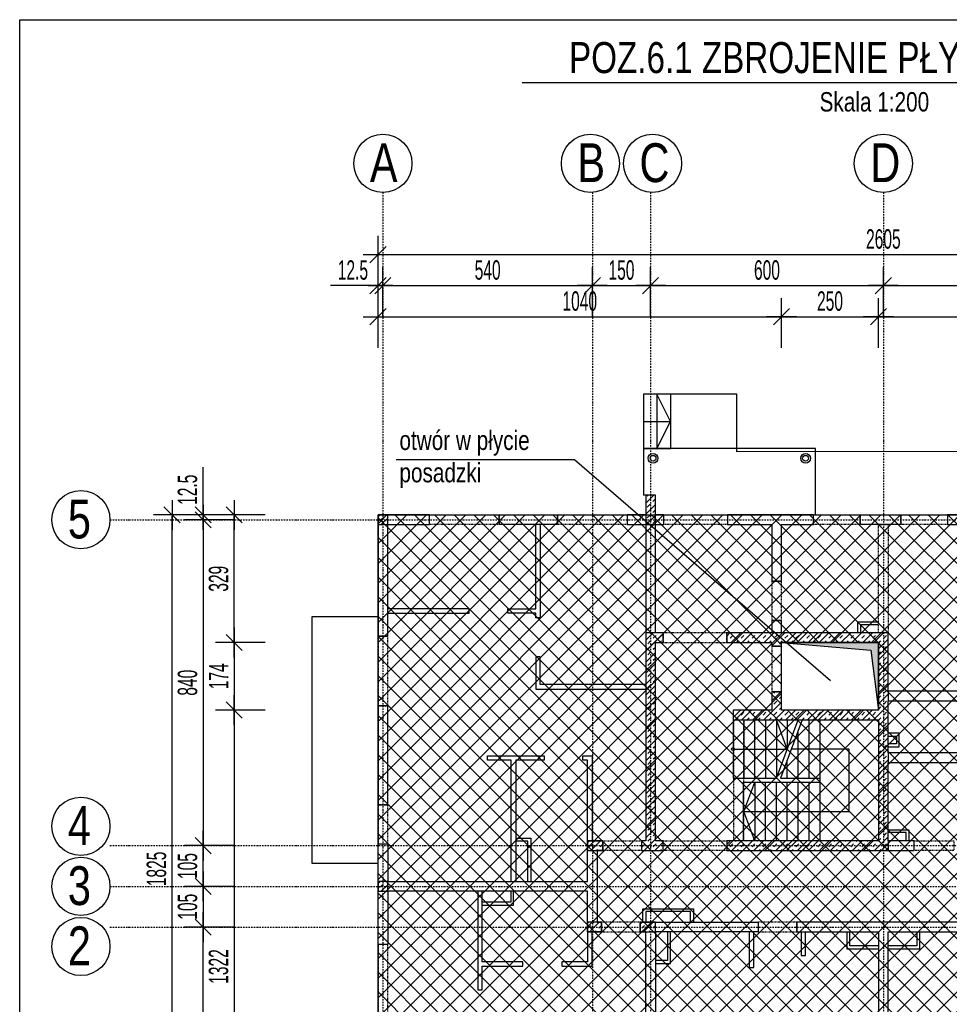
# Model space of a CAD drawing. Header units: millimetres. Extents: x -12530 to -8179, y -9211 to -4584.
# Tile 5 of 6: x -12530 to -10134, y -7122 to -4584. Entities that reach past the tile are written whole.
import ezdxf
from ezdxf.enums import TextEntityAlignment as Align

# ---------------------------------------------------------------- set-up
doc = ezdxf.new("R2010")
doc.units = ezdxf.units.MM
doc.header["$LTSCALE"] = 10
doc.linetypes.add('MO', pattern=[0.7, 0.35, -0.17, 0.01, -0.17])
doc.linetypes.add('MP', pattern=[0.36, 0.2, -0.16])
doc.layers.add('BA_obw', color=230, linetype='Continuous', plot=False)
for name, color, linetype in [('BA_szr', 1, 'Continuous'), ('BA_wym', 1, 'Continuous'), ('BD_lpm', 1, 'MP'), ('BD_osm', 1, 'MO'), ('BD_txs', 2, 'Continuous'), ('BD_wic', 1, 'Continuous'), ('BD_wig', 3, 'Continuous'), ('BZ_sym', 7, 'Continuous'), ('BZ_txg', 3, 'Continuous'), ('BZ_txs', 2, 'Continuous'), ('BZ_wym', 1, 'Continuous')]:
    doc.layers.add(name, color=color, linetype=linetype)
doc.styles.add('BIKTG', font='bikromsw.shx', dxfattribs={"width": 0.8})
doc.styles.add('BIKTS', font='bikromsw.shx', dxfattribs={"width": 0.8})
doc.styles.add('BIKWYM', font='bikromsw.shx', dxfattribs={"width": 0.6})
doc.dimstyles.new('BA_KR_200_cm', dxfattribs={"dimscale": 2, "dimtxt": 25, "dimasz": 1.666667, "dimexe": 24, "dimexo": 0, "dimgap": 0, "dimtad": 0, "dimdec": 1, "dimrnd": 0.5, "dimzin": 9, "dimdsep": 46, "dimtxsty": 'BIKWYM', "dimblk": 'WYM-KR', "dimcen": 0, "dimdle": 20, "dimclrd": 256, "dimclre": 256, "dimclrt": 7, "dimadec": 0, "dimazin": 0, "dimtfac": 0.033333, "dimtdec": 1, "dimtmove": 0, "dimatfit": 3, "dimldrblk": 'WYM-KR', "dimfxl": 1, "dimtvp": 0.8, "dimtolj": 1, "dimarcsym": 0})
pattern_1 = [(45, (-17055.635, -9212.004), (-14.142136, 14.142136), []), (45, (-17062.706, -9204.933), (-14.142136, 14.142136), [10, -10])]

# ---------------------------------------------------------------- blocks, each defined once
blk = doc.blocks.new('eoprz')
blk = doc.blocks.new('WYM-KR')
at = {"linetype": 'ByBlock'}
blk.add_line((11.52, 0), (-11.52, 0), dxfattribs=at)
at = {"color": 7, "linetype": 'ByBlock'}
blk.add_line((6.24, 6.24), (-6.24, -6.24), dxfattribs=at)
blk = doc.blocks.new('*D29')
at = {"layer": 'BA_wym', "lineweight": -2}
for p, q in [((-11606.2, -5349.7), (-11606.2, -5221.7)), ((-11593.7, -5349.7), (-11593.7, -5221.7)), ((-11609.5, -5269.7), (-11729, -5269.7)), ((-11606.2, -5269.7), (-11593.7, -5269.7)), ((-11590.4, -5269.7), (-11587, -5269.7))]:
    blk.add_line(p, q, dxfattribs=at)
at = {"layer": 'Defpoints', "color": 0}
for p in [(-11593.7, -5269.7), (-11606.2, -5860.7), (-11593.7, -6070.9)]:
    blk.add_point(p, dxfattribs=at)
at = {"layer": 'BA_wym', "lineweight": -2, "xscale": 3.333333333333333, "yscale": 3.333333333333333, "zscale": 3.333333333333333}
blk.add_blockref('WYM-KR', (-11606.2, -5269.7), dxfattribs=at)
at = {"layer": 'BA_wym', "lineweight": -2, "xscale": 3.333333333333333, "yscale": 3.333333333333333, "zscale": 3.333333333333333, "rotation": 180}
blk.add_blockref('WYM-KR', (-11593.7, -5269.7), dxfattribs=at)
at = {"layer": 'BA_wym', "color": 7, "insert": (-11671, -5229.7), "char_height": 50, "attachment_point": 5, "style": 'BIKWYM'}
blk.add_mtext('\\A1;12.5', dxfattribs=at)
blk = doc.blocks.new('*D30')
at = {"layer": 'BA_wym', "lineweight": -2}
for p, q in [((-11593.7, -5349.7), (-11593.7, -5221.7)), ((-11053.7, -5349.7), (-11053.7, -5221.7)), ((-11590.4, -5269.7), (-11057, -5269.7))]:
    blk.add_line(p, q, dxfattribs=at)
at = {"layer": 'Defpoints', "color": 0}
for p in [(-11053.7, -5269.7), (-11593.7, -5860.7), (-11053.7, -5884.6)]:
    blk.add_point(p, dxfattribs=at)
at = {"layer": 'BA_wym', "lineweight": -2, "xscale": 3.333333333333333, "yscale": 3.333333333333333, "zscale": 3.333333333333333, "rotation": 180}
blk.add_blockref('WYM-KR', (-11593.7, -5269.7), dxfattribs=at)
at = {"layer": 'BA_wym', "lineweight": -2, "xscale": 3.333333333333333, "yscale": 3.333333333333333, "zscale": 3.333333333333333}
blk.add_blockref('WYM-KR', (-11053.7, -5269.7), dxfattribs=at)
at = {"layer": 'BA_wym', "color": 7, "insert": (-11323.7, -5229.7), "char_height": 50, "attachment_point": 5, "style": 'BIKWYM'}
blk.add_mtext('\\A1;540', dxfattribs=at)
blk = doc.blocks.new('*D31')
at = {"layer": 'BA_wym', "lineweight": -2}
for p, q in [((-11053.7, -5349.7), (-11053.7, -5221.7)), ((-10903.7, -5349.7), (-10903.7, -5221.7)), ((-11050.4, -5269.7), (-10907, -5269.7))]:
    blk.add_line(p, q, dxfattribs=at)
at = {"layer": 'Defpoints', "color": 0}
for p in [(-10903.7, -5269.7), (-10903.7, -5885.7), (-11053.7, -6097.4)]:
    blk.add_point(p, dxfattribs=at)
at = {"layer": 'BA_wym', "lineweight": -2, "xscale": 3.333333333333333, "yscale": 3.333333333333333, "zscale": 3.333333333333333, "rotation": 180}
blk.add_blockref('WYM-KR', (-11053.7, -5269.7), dxfattribs=at)
at = {"layer": 'BA_wym', "lineweight": -2, "xscale": 3.333333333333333, "yscale": 3.333333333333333, "zscale": 3.333333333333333}
blk.add_blockref('WYM-KR', (-10903.7, -5269.7), dxfattribs=at)
at = {"layer": 'BA_wym', "color": 7, "insert": (-10978.7, -5229.7), "char_height": 50, "attachment_point": 5, "style": 'BIKWYM'}
blk.add_mtext('\\A1;150', dxfattribs=at)
blk = doc.blocks.new('*D32')
at = {"layer": 'BA_wym', "lineweight": -2}
for p, q in [((-10903.7, -5349.7), (-10903.7, -5221.7)), ((-10303.7, -5349.7), (-10303.7, -5221.7)), ((-10900.4, -5269.7), (-10307, -5269.7))]:
    blk.add_line(p, q, dxfattribs=at)
at = {"layer": 'Defpoints', "color": 0}
for p in [(-10303.7, -5269.7), (-10903.7, -5885.7), (-10303.7, -5885.7)]:
    blk.add_point(p, dxfattribs=at)
at = {"layer": 'BA_wym', "lineweight": -2, "xscale": 3.333333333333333, "yscale": 3.333333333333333, "zscale": 3.333333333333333, "rotation": 180}
blk.add_blockref('WYM-KR', (-10903.7, -5269.7), dxfattribs=at)
at = {"layer": 'BA_wym', "lineweight": -2, "xscale": 3.333333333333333, "yscale": 3.333333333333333, "zscale": 3.333333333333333}
blk.add_blockref('WYM-KR', (-10303.7, -5269.7), dxfattribs=at)
at = {"layer": 'BA_wym', "color": 7, "insert": (-10603.7, -5229.7), "char_height": 50, "attachment_point": 5, "style": 'BIKWYM'}
blk.add_mtext('\\A1;600', dxfattribs=at)
blk = doc.blocks.new('*D33')
at = {"layer": 'BA_wym', "lineweight": -2}
for p, q in [((-10303.7, -5349.7), (-10303.7, -5221.7)), ((-9703.7, -5349.7), (-9703.7, -5221.7)), ((-10300.4, -5269.7), (-9707, -5269.7))]:
    blk.add_line(p, q, dxfattribs=at)
at = {"layer": 'Defpoints', "color": 0}
for p in [(-9703.7, -5269.7), (-10303.7, -5885.7), (-9703.7, -5885.7)]:
    blk.add_point(p, dxfattribs=at)
at = {"layer": 'BA_wym', "lineweight": -2, "xscale": 3.333333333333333, "yscale": 3.333333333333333, "zscale": 3.333333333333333, "rotation": 180}
blk.add_blockref('WYM-KR', (-10303.7, -5269.7), dxfattribs=at)
at = {"layer": 'BA_wym', "lineweight": -2, "xscale": 3.333333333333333, "yscale": 3.333333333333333, "zscale": 3.333333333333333}
blk.add_blockref('WYM-KR', (-9703.7, -5269.7), dxfattribs=at)
at = {"layer": 'BA_wym', "color": 7, "insert": (-10003.7, -5229.7), "char_height": 50, "attachment_point": 5, "style": 'BIKWYM'}
blk.add_mtext('\\A1;600', dxfattribs=at)
blk = doc.blocks.new('*D37')
at = {"layer": 'BA_wym', "lineweight": -2}
for p, q in [((-11606.2, -5429.7), (-11606.2, -5301.7)), ((-10566.2, -5429.7), (-10566.2, -5301.7)), ((-11602.9, -5349.7), (-10569.5, -5349.7))]:
    blk.add_line(p, q, dxfattribs=at)
at = {"layer": 'Defpoints', "color": 0}
for p in [(-10566.2, -5349.7), (-11606.2, -5860.7), (-10566.2, -6189.7)]:
    blk.add_point(p, dxfattribs=at)
at = {"layer": 'BA_wym', "lineweight": -2, "xscale": 3.333333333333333, "yscale": 3.333333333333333, "zscale": 3.333333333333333, "rotation": 180}
blk.add_blockref('WYM-KR', (-11606.2, -5349.7), dxfattribs=at)
at = {"layer": 'BA_wym', "lineweight": -2, "xscale": 3.333333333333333, "yscale": 3.333333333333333, "zscale": 3.333333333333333}
blk.add_blockref('WYM-KR', (-10566.2, -5349.7), dxfattribs=at)
at = {"layer": 'BA_wym', "color": 7, "insert": (-11086.2, -5309.7), "char_height": 50, "attachment_point": 5, "style": 'BIKWYM'}
blk.add_mtext('\\A1;1040', dxfattribs=at)
blk = doc.blocks.new('*D38')
at = {"layer": 'BA_wym', "lineweight": -2}
for p, q in [((-10566.2, -5429.7), (-10566.2, -5301.7)), ((-10316.2, -5429.7), (-10316.2, -5301.7)), ((-10562.9, -5349.7), (-10319.5, -5349.7))]:
    blk.add_line(p, q, dxfattribs=at)
at = {"layer": 'Defpoints', "color": 0}
for p in [(-10316.2, -5349.7), (-10566.2, -6189.7), (-10316.2, -6189.7)]:
    blk.add_point(p, dxfattribs=at)
at = {"layer": 'BA_wym', "lineweight": -2, "xscale": 3.333333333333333, "yscale": 3.333333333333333, "zscale": 3.333333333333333, "rotation": 180}
blk.add_blockref('WYM-KR', (-10566.2, -5349.7), dxfattribs=at)
at = {"layer": 'BA_wym', "lineweight": -2, "xscale": 3.333333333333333, "yscale": 3.333333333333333, "zscale": 3.333333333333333}
blk.add_blockref('WYM-KR', (-10316.2, -5349.7), dxfattribs=at)
at = {"layer": 'BA_wym', "color": 7, "insert": (-10441.2, -5309.7), "char_height": 50, "attachment_point": 5, "style": 'BIKWYM'}
blk.add_mtext('\\A1;250', dxfattribs=at)
blk = doc.blocks.new('*D39')
at = {"layer": 'BA_wym', "lineweight": -2}
for p, q in [((-10316.2, -5429.7), (-10316.2, -5301.7)), ((-9001.2, -5429.7), (-9001.2, -5301.7)), ((-10312.9, -5349.7), (-9004.5, -5349.7))]:
    blk.add_line(p, q, dxfattribs=at)
at = {"layer": 'Defpoints', "color": 0}
for p in [(-9001.2, -5349.7), (-9001.2, -5860.7), (-10316.2, -6189.7)]:
    blk.add_point(p, dxfattribs=at)
at = {"layer": 'BA_wym', "lineweight": -2, "xscale": 3.333333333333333, "yscale": 3.333333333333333, "zscale": 3.333333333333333, "rotation": 180}
blk.add_blockref('WYM-KR', (-10316.2, -5349.7), dxfattribs=at)
at = {"layer": 'BA_wym', "lineweight": -2, "xscale": 3.333333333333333, "yscale": 3.333333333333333, "zscale": 3.333333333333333}
blk.add_blockref('WYM-KR', (-9001.2, -5349.7), dxfattribs=at)
at = {"layer": 'BA_wym', "color": 7, "insert": (-9658.7, -5309.7), "char_height": 50, "attachment_point": 5, "style": 'BIKWYM'}
blk.add_mtext('\\A1;1315', dxfattribs=at)
blk = doc.blocks.new('*D40')
at = {"layer": 'BA_wym', "lineweight": -2}
for p, q in [((-11606.2, -5269.7), (-11606.2, -5141.7)), ((-9001.2, -5269.7), (-9001.2, -5141.7)), ((-11602.9, -5189.7), (-9004.5, -5189.7))]:
    blk.add_line(p, q, dxfattribs=at)
at = {"layer": 'Defpoints', "color": 0}
for p in [(-9001.2, -5189.7), (-11606.2, -5860.7), (-9001.2, -5860.7)]:
    blk.add_point(p, dxfattribs=at)
at = {"layer": 'BA_wym', "lineweight": -2, "xscale": 3.333333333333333, "yscale": 3.333333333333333, "zscale": 3.333333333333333, "rotation": 180}
blk.add_blockref('WYM-KR', (-11606.2, -5189.7), dxfattribs=at)
at = {"layer": 'BA_wym', "lineweight": -2, "xscale": 3.333333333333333, "yscale": 3.333333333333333, "zscale": 3.333333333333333}
blk.add_blockref('WYM-KR', (-9001.2, -5189.7), dxfattribs=at)
at = {"layer": 'BA_wym', "color": 7, "insert": (-10303.7, -5149.7), "char_height": 50, "attachment_point": 5, "style": 'BIKWYM'}
blk.add_mtext('\\A1;2605', dxfattribs=at)
blk = doc.blocks.new('*D41')
at = {"layer": 'BA_wym', "lineweight": -2}
for p, q in [((-11897.2, -5860.7), (-12025.2, -5860.7)), ((-11977.2, -6186.3), (-11977.2, -5864)), ((-11897.2, -6189.7), (-12025.2, -6189.7))]:
    blk.add_line(p, q, dxfattribs=at)
at = {"layer": 'Defpoints', "color": 0}
for p in [(-11977.2, -5860.7), (-11897.2, -5860.7), (-11897.2, -6189.7)]:
    blk.add_point(p, dxfattribs=at)
at = {"layer": 'BA_wym', "lineweight": -2, "xscale": 3.333333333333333, "yscale": 3.333333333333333, "zscale": 3.333333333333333}
for p, rotation in [((-11977.2, -5860.7), 90), ((-11977.2, -6189.7), 270)]:
    blk.add_blockref('WYM-KR', p, dxfattribs=dict(at, rotation=rotation))
at = {"layer": 'BA_wym', "color": 7, "insert": (-12017.2, -6025.2), "char_height": 50, "attachment_point": 5, "rotation": 90, "style": 'BIKWYM'}
blk.add_mtext('\\A1;329', dxfattribs=at)
blk = doc.blocks.new('*D42')
at = {"layer": 'BA_wym', "lineweight": -2}
for p, q in [((-11897.2, -6189.7), (-12025.2, -6189.7)), ((-11977.2, -6193), (-11977.2, -6360.3)), ((-11897.2, -6363.7), (-12025.2, -6363.7))]:
    blk.add_line(p, q, dxfattribs=at)
at = {"layer": 'Defpoints', "color": 0}
for p in [(-11897.2, -6189.7), (-11977.2, -6363.7), (-11897.2, -6363.7)]:
    blk.add_point(p, dxfattribs=at)
at = {"layer": 'BA_wym', "lineweight": -2, "xscale": 3.333333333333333, "yscale": 3.333333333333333, "zscale": 3.333333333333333}
for p, rotation in [((-11977.2, -6189.7), 90), ((-11977.2, -6363.7), 270)]:
    blk.add_blockref('WYM-KR', p, dxfattribs=dict(at, rotation=rotation))
at = {"layer": 'BA_wym', "color": 7, "insert": (-12017.2, -6276.7), "char_height": 50, "attachment_point": 5, "rotation": 90, "style": 'BIKWYM'}
blk.add_mtext('\\A1;174', dxfattribs=at)
blk = doc.blocks.new('*D43')
at = {"layer": 'BA_wym', "lineweight": -2}
for p, q in [((-11897.2, -6363.7), (-12025.2, -6363.7)), ((-11977.2, -6367), (-11977.2, -7682.3)), ((-11897.2, -7685.7), (-12025.2, -7685.7))]:
    blk.add_line(p, q, dxfattribs=at)
at = {"layer": 'Defpoints', "color": 0}
for p in [(-11897.2, -6363.7), (-11977.2, -7685.7), (-11897.2, -7685.7)]:
    blk.add_point(p, dxfattribs=at)
at = {"layer": 'BA_wym', "lineweight": -2, "xscale": 3.333333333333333, "yscale": 3.333333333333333, "zscale": 3.333333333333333}
for p, rotation in [((-11977.2, -6363.7), 90), ((-11977.2, -7685.7), 270)]:
    blk.add_blockref('WYM-KR', p, dxfattribs=dict(at, rotation=rotation))
at = {"layer": 'BA_wym', "color": 7, "insert": (-12017.2, -7024.7), "char_height": 50, "attachment_point": 5, "rotation": 90, "style": 'BIKWYM'}
blk.add_mtext('\\A1;1322', dxfattribs=at)
blk = doc.blocks.new('*D44')
at = {"layer": 'BA_wym', "lineweight": -2}
for p, q in [((-12057.2, -5857.3), (-12057.2, -5737.8)), ((-11977.2, -5860.7), (-12105.2, -5860.7)), ((-12057.2, -5873.2), (-12057.2, -5860.7)), ((-11977.2, -5873.2), (-12105.2, -5873.2)), ((-12057.2, -5876.5), (-12057.2, -5879.8))]:
    blk.add_line(p, q, dxfattribs=at)
at = {"layer": 'Defpoints', "color": 0}
for p in [(-12057.2, -5860.7), (-11977.2, -5860.7), (-11977.2, -5873.2)]:
    blk.add_point(p, dxfattribs=at)
at = {"layer": 'BA_wym', "lineweight": -2, "xscale": 3.333333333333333, "yscale": 3.333333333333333, "zscale": 3.333333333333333}
for p, rotation in [((-12057.2, -5860.7), 270), ((-12057.2, -5873.2), 90)]:
    blk.add_blockref('WYM-KR', p, dxfattribs=dict(at, rotation=rotation))
at = {"layer": 'BA_wym', "color": 7, "insert": (-12097.2, -5795.9), "char_height": 50, "attachment_point": 5, "rotation": 90, "style": 'BIKWYM'}
blk.add_mtext('\\A1;12.5', dxfattribs=at)
blk = doc.blocks.new('*D45')
at = {"layer": 'BA_wym', "lineweight": -2}
for p, q in [((-11977.2, -5873.2), (-12105.2, -5873.2)), ((-12057.2, -5876.5), (-12057.2, -6709.8)), ((-11977.2, -6713.2), (-12105.2, -6713.2))]:
    blk.add_line(p, q, dxfattribs=at)
at = {"layer": 'Defpoints', "color": 0}
for p in [(-11977.2, -5873.2), (-12057.2, -6713.2), (-11977.2, -6713.2)]:
    blk.add_point(p, dxfattribs=at)
at = {"layer": 'BA_wym', "lineweight": -2, "xscale": 3.333333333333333, "yscale": 3.333333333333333, "zscale": 3.333333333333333}
for p, rotation in [((-12057.2, -5873.2), 90), ((-12057.2, -6713.2), 270)]:
    blk.add_blockref('WYM-KR', p, dxfattribs=dict(at, rotation=rotation))
at = {"layer": 'BA_wym', "color": 7, "insert": (-12097.2, -6293.2), "char_height": 50, "attachment_point": 5, "rotation": 90, "style": 'BIKWYM'}
blk.add_mtext('\\A1;840', dxfattribs=at)
blk = doc.blocks.new('*D46')
at = {"layer": 'BA_wym', "lineweight": -2}
for p, q in [((-11977.2, -6713.2), (-12105.2, -6713.2)), ((-12057.2, -6814.8), (-12057.2, -6716.5)), ((-11977.2, -6818.2), (-12105.2, -6818.2))]:
    blk.add_line(p, q, dxfattribs=at)
at = {"layer": 'Defpoints', "color": 0}
for p in [(-12057.2, -6713.2), (-11977.2, -6713.2), (-11977.2, -6818.2)]:
    blk.add_point(p, dxfattribs=at)
at = {"layer": 'BA_wym', "lineweight": -2, "xscale": 3.333333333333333, "yscale": 3.333333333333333, "zscale": 3.333333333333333}
for p, rotation in [((-12057.2, -6713.2), 90), ((-12057.2, -6818.2), 270)]:
    blk.add_blockref('WYM-KR', p, dxfattribs=dict(at, rotation=rotation))
at = {"layer": 'BA_wym', "color": 7, "insert": (-12097.2, -6765.7), "char_height": 50, "attachment_point": 5, "rotation": 90, "style": 'BIKWYM'}
blk.add_mtext('\\A1;105', dxfattribs=at)
blk = doc.blocks.new('*D47')
at = {"layer": 'BA_wym', "lineweight": -2}
for p, q in [((-11977.2, -6818.2), (-12105.2, -6818.2)), ((-12057.2, -6821.5), (-12057.2, -6919.8)), ((-11977.2, -6923.2), (-12105.2, -6923.2))]:
    blk.add_line(p, q, dxfattribs=at)
at = {"layer": 'Defpoints', "color": 0}
for p in [(-11977.2, -6818.2), (-12057.2, -6923.2), (-11977.2, -6923.2)]:
    blk.add_point(p, dxfattribs=at)
at = {"layer": 'BA_wym', "lineweight": -2, "xscale": 3.333333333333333, "yscale": 3.333333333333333, "zscale": 3.333333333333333}
for p, rotation in [((-12057.2, -6818.2), 90), ((-12057.2, -6923.2), 270)]:
    blk.add_blockref('WYM-KR', p, dxfattribs=dict(at, rotation=rotation))
at = {"layer": 'BA_wym', "color": 7, "insert": (-12097.2, -6870.7), "char_height": 50, "attachment_point": 5, "rotation": 90, "style": 'BIKWYM'}
blk.add_mtext('\\A1;105', dxfattribs=at)
blk = doc.blocks.new('*D48')
at = {"layer": 'BA_wym', "lineweight": -2}
for p, q in [((-11977.2, -6923.2), (-12105.2, -6923.2)), ((-12057.2, -7669.8), (-12057.2, -6926.5)), ((-11977.2, -7673.2), (-12105.2, -7673.2))]:
    blk.add_line(p, q, dxfattribs=at)
at = {"layer": 'Defpoints', "color": 0}
for p in [(-12057.2, -6923.2), (-11977.2, -6923.2), (-11977.2, -7673.2)]:
    blk.add_point(p, dxfattribs=at)
at = {"layer": 'BA_wym', "lineweight": -2, "xscale": 3.333333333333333, "yscale": 3.333333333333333, "zscale": 3.333333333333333}
for p, rotation in [((-12057.2, -6923.2), 90), ((-12057.2, -7673.2), 270)]:
    blk.add_blockref('WYM-KR', p, dxfattribs=dict(at, rotation=rotation))
at = {"layer": 'BA_wym', "color": 7, "insert": (-12097.2, -7298.2), "char_height": 50, "attachment_point": 5, "rotation": 90, "style": 'BIKWYM'}
blk.add_mtext('\\A1;750', dxfattribs=at)
blk = doc.blocks.new('*D50')
at = {"layer": 'BA_wym', "lineweight": -2}
for p, q in [((-12057.2, -5860.7), (-12185.2, -5860.7)), ((-12137.2, -7682.3), (-12137.2, -5864)), ((-12057.2, -7685.7), (-12185.2, -7685.7))]:
    blk.add_line(p, q, dxfattribs=at)
at = {"layer": 'Defpoints', "color": 0}
for p in [(-12137.2, -5860.7), (-12057.2, -5860.7), (-12057.2, -7685.7)]:
    blk.add_point(p, dxfattribs=at)
at = {"layer": 'BA_wym', "lineweight": -2, "xscale": 3.333333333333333, "yscale": 3.333333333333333, "zscale": 3.333333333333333}
for p, rotation in [((-12137.2, -5860.7), 90), ((-12137.2, -7685.7), 270)]:
    blk.add_blockref('WYM-KR', p, dxfattribs=dict(at, rotation=rotation))
at = {"layer": 'BA_wym', "color": 7, "insert": (-12177.2, -6773.2), "char_height": 50, "attachment_point": 5, "rotation": 90, "style": 'BIKWYM'}
blk.add_mtext('\\A1;1825', dxfattribs=at)

msp = doc.modelspace()

# ---------------------------------------------------------------- hatches: boundary and pattern name
at = {"layer": 'BA_szr'}
h = msp.add_hatch(dxfattribs=at)
h.set_pattern_fill('BIK_ZELBET', color=256, scale=100, angle=45, pattern_type=2)
h.set_pattern_definition([(45, (-22529.966, -6950.508), (-14.142136, 14.142136), []), (45, (-22537.037, -6943.437), (-14.142136, 14.142136), [10, -10])])
h.paths.add_polyline_path([(-10916.19, -5885.66), (-10891.19, -5885.66), (-10891.19, -5809.66), (-10916.19, -5809.66)])
h = msp.add_hatch(dxfattribs=at)
h.set_pattern_fill('BIK_ZELBET', color=256, scale=100, angle=45, pattern_type=2)
h.set_pattern_definition([(45, (-23219.966, -6929.508), (-14.142136, 14.142136), []), (45, (-23227.037, -6922.437), (-14.142136, 14.142136), [10, -10])])
h.paths.add_polyline_path([(-11606.19, -5885.66), (-11581.19, -5885.66), (-11581.19, -5860.66), (-11606.19, -5860.66)])
h = msp.add_hatch(dxfattribs=at)
h.set_pattern_fill('BIK_CIAGLE_SKRZYZOWANE', color=8, scale=360, angle=45, pattern_type=2)
h.set_pattern_definition([(45, (-6507.32, 35006.117), (-25.455844, 25.455844), []), (135, (-6507.32, 35006.117), (-25.455844, -25.455844), [])])
h.paths.add_polyline_path([(-11606.19, -5860.66), (-11606.19, -7685.66), (-9001.19, -7685.66), (-9001.19, -5860.66), (-11606.19, -5860.66)])
h.paths.add_polyline_path([(-10566.19, -6189.66), (-10566.19, -6363.66), (-10316.19, -6363.66), (-10316.19, -6189.66)], flags=16)
h = msp.add_hatch(dxfattribs=at)
h.set_pattern_fill('BIK_ZELBET', color=256, scale=100, angle=45, pattern_type=2)
h.set_pattern_definition(pattern_1)
h.paths.add_polyline_path([(-10916.19, -6700.66), (-10916.19, -6725.66), (-10871.19, -6725.66), (-10871.19, -6700.66), (-10891.19, -6700.66), (-10891.19, -6189.66), (-10871.19, -6189.66), (-10871.19, -6164.66), (-10891.19, -6164.66), (-10916.19, -6164.66)])
h = msp.add_hatch(dxfattribs=at)
h.set_pattern_fill('BIK_ZELBET', color=256, scale=100, angle=45, pattern_type=2)
h.set_pattern_definition(pattern_1)
h.paths.add_polyline_path([(-10707.19, -6189.66), (-10591.19, -6189.66), (-10591.19, -6198.66), (-10566.19, -6198.66), (-10566.19, -6189.66), (-10316.19, -6189.66), (-10316.19, -6363.66), (-10566.19, -6363.66), (-10566.19, -6316.66), (-10591.19, -6316.66), (-10591.23, -6363.66), (-10690.19, -6363.66), (-10690.19, -6388.66), (-10316.19, -6388.66), (-10316.19, -6700.66), (-10707.19, -6700.66), (-10707.19, -6725.66), (-10291.19, -6725.66), (-10291.19, -6700.66), (-10291.19, -6164.66), (-10316.19, -6164.66), (-10707.19, -6164.66)])
h = msp.add_hatch(dxfattribs=at)
h.set_pattern_fill('BIK_ZELBET', color=256, scale=100, angle=45, pattern_type=2)
h.set_pattern_definition([(45, (-22679.92, -7769.508), (-14.142136, 14.142136), []), (45, (-22686.992, -7762.436), (-14.142136, 14.142136), [10, -10])])
h.paths.add_polyline_path([(-11066.14, -6725.66), (-11027.14, -6725.66), (-11027.14, -6700.66), (-11066.14, -6700.66)])
h = msp.add_hatch(dxfattribs=at)
h.set_pattern_fill('BIK_ZELBET', color=256, scale=100, angle=45, pattern_type=2)
h.set_pattern_definition([(45, (-17055.635, -9212.004), (-14.142136, 14.142136), []), (45, (-17062.706, -9204.933), (-14.142136, 14.142136), [10, -10])])
h.paths.add_polyline_path([(-10927.14, -6725.66), (-10916.19, -6725.66), (-10916.19, -6700.66), (-10927.14, -6700.66)])
h = msp.add_hatch(dxfattribs=at)
h.set_pattern_fill('BIK_ZELBET', color=256, scale=100, angle=45, pattern_type=2)
h.set_pattern_definition([(45, (-23219.966, -7874.508), (-14.142136, 14.142136), []), (45, (-23227.037, -7867.436), (-14.142136, 14.142136), [10, -10])])
h.paths.add_polyline_path([(-11606.19, -6830.66), (-11581.19, -6830.66), (-11581.19, -6805.66), (-11606.19, -6805.66)])
h = msp.add_hatch(dxfattribs=at)
h.set_pattern_fill('BIK_ZELBET', color=256, scale=100, angle=45, pattern_type=2)
h.set_pattern_definition([(45, (-22682.966, -7979.508), (-14.142136, 14.142136), []), (45, (-22690.037, -7972.436), (-14.142136, 14.142136), [10, -10])])
h.paths.add_polyline_path([(-11066.19, -6935.66), (-11030.19, -6935.66), (-11030.19, -6910.66), (-11066.19, -6910.66)])
h = msp.add_hatch(dxfattribs=at)
h.set_pattern_fill('BIK_ZELBET', color=256, scale=100, angle=45, pattern_type=2)
h.set_pattern_definition([(45, (-22543.966, -7979.508), (-14.142136, 14.142136), []), (45, (-22551.037, -7972.436), (-14.142136, 14.142136), [10, -10])])
h.paths.add_polyline_path([(-10930.19, -6935.66), (-10891.19, -6935.66), (-10891.19, -6910.66), (-10930.19, -6910.66)])
at = {"layer": 'BD_wic'}
h = msp.add_hatch(color=9, dxfattribs=at)
h.dxf.hatch_style = 1
h.paths.add_polyline_path([(-10566.19, -6189.66), (-10336.19, -6209.66), (-10316.19, -6363.66), (-10316.19, -6189.66)])

# ---------------------------------------------------------------- linework, layer by layer
at = {"layer": 'BA_obw'}
msp.add_lwpolyline([(-12529.96, -4584.16), (-8179.17, -4584.16), (-8179.17, -8532.85), (-12529.96, -8532.85)], close=True, dxfattribs=at)
at = {"layer": 'BD_lpm'}
for points in [[(-11293.69, -5885.66), (-11473.69, -5885.66), (-11473.69, -5860.66), (-11293.69, -5860.66)], [(-10963.69, -5885.66), (-11143.69, -5885.66), (-11143.69, -5860.66), (-10963.69, -5860.66)], [(-10705.69, -5885.66), (-10869.69, -5885.66), (-10869.69, -5860.66), (-10705.69, -5860.66)], [(-10363.69, -5885.66), (-10483.69, -5885.66), (-10483.69, -5860.66), (-10363.69, -5860.66)], [(-10138.65, -5885.66), (-10258.65, -5885.66), (-10258.65, -5860.66), (-10138.65, -5860.66)], [(-10591.19, -6133.25), (-10566.19, -6133.25), (-10566.19, -6031.25), (-10591.19, -6031.25)], [(-10871.19, -6189.66), (-10707.19, -6189.66), (-10707.19, -6164.66), (-10871.19, -6164.66)], [(-11581.19, -6173.16), (-11606.19, -6173.16), (-11606.19, -6353.16), (-11581.19, -6353.16)], [(-10591.19, -6316.66), (-10566.19, -6316.66), (-10566.19, -6198.66), (-10591.19, -6198.66)], [(-11581.19, -6608.16), (-11606.19, -6608.16), (-11606.19, -6708.16), (-11581.19, -6708.16)], [(-10927.14, -6725.66), (-11027.14, -6725.66), (-11027.14, -6700.66), (-10927.14, -6700.66)], [(-10707.19, -6725.66), (-10871.19, -6725.66), (-10871.19, -6700.66), (-10707.19, -6700.66)], [(-10122.2, -6725.66), (-10224.2, -6725.66), (-10224.2, -6700.66), (-10122.2, -6700.66)], [(-11030.19, -6935.66), (-10930.19, -6935.66), (-10930.19, -6910.66), (-11030.19, -6910.66)], [(-10626.69, -6935.66), (-10526.69, -6935.66), (-10526.69, -6910.66), (-10626.69, -6910.66)], [(-11581.19, -6968.16), (-11606.19, -6968.16), (-11606.19, -7148.16), (-11581.19, -7148.16)]]:
    msp.add_lwpolyline(points, close=True, dxfattribs=at)
for points in [[(-10291.19, -5885.66), (-10291.19, -6164.66), (-10316.19, -6164.66), (-10316.19, -5885.66), (-10291.19, -5885.66)], [(-10664.19, -6388.66), (-10664.19, -6700.66), (-10689.19, -6700.66), (-10689.19, -6388.66), (-10664.19, -6388.66)]]:
    msp.add_lwpolyline(points, dxfattribs=at)
at = {"layer": 'BD_osm'}
for points in [[(-11593.69, -5029.66), (-11593.69, -8296.66)], [(-11053.69, -5029.66), (-11053.69, -8296.66)], [(-10903.69, -5029.66), (-10903.69, -8296.66)], [(-10303.69, -5029.66), (-10303.69, -8296.66)], [(-12297.19, -5873.16), (-8390.19, -5873.16)], [(-12297.19, -6713.16), (-8390.19, -6713.16)], [(-12297.19, -6818.16), (-8390.19, -6818.16)], [(-12297.19, -6923.16), (-8390.19, -6923.16)]]:
    msp.add_lwpolyline(points, dxfattribs=at)
at = {"layer": 'BD_wic'}
msp.add_line((-10916.19, -5809.66), (-10922.19, -5809.66), dxfattribs=at)
at = {"layer": 'BD_wic', "color": 8}
for points in [[(-9685.19, -5809.66), (-9685.19, -5697.61), (-10681.19, -5697.65), (-10681.19, -5549.66), (-10922.19, -5549.66), (-10922.19, -5809.66)], [(-10922.19, -5689.66), (-10851.19, -5689.66), (-10851.19, -5549.66)], [(-10922.19, -5619.66), (-10852.19, -5619.66), (-10887.19, -5549.66), (-10887.19, -5689.66), (-10852.19, -5619.66)]]:
    msp.add_lwpolyline(points, dxfattribs=at)
at = {"layer": 'BD_wic'}
for points in [[(-10478.73, -5860.66), (-10478.73, -5689.65), (-10922.19, -5689.65), (-10922.19, -5809.66)], [(-11559.41, -5717.57), (-11100.14, -5717.57), (-10439.77, -6287.62)], [(-11188.19, -5885.66), (-11188.19, -6126.16), (-11199.69, -6126.16), (-11199.69, -6114.16), (-11271.69, -6114.16), (-11271.69, -6102.66), (-11199.69, -6102.66), (-11199.69, -5885.66)], [(-11581.19, -6114.16), (-11371.69, -6114.16), (-11371.69, -6102.66), (-11581.19, -6102.66)], [(-11606.19, -6123.16), (-11777.19, -6123.16), (-11777.19, -6758.16), (-11606.19, -6758.16)], [(-10369.69, -6164.66), (-10369.69, -6136.16), (-10317.19, -6136.16)], [(-10317.19, -6143.66), (-10362.19, -6143.66), (-10362.19, -6164.66)], [(-10566.19, -6189.66), (-10336.19, -6209.66), (-10316.19, -6363.66), (-10316.19, -6189.66), (-10566.19, -6189.66)], [(-10916.19, -6298.16), (-11188.19, -6298.16), (-11188.19, -6226.16), (-11199.69, -6226.16), (-11199.69, -6309.66), (-10916.19, -6309.66)], [(-10691.19, -6388.66), (-10691.19, -6539.66), (-10579.19, -6539.66), (-10523.19, -6388.66)], [(-10691.19, -6464.16), (-10551.19, -6464.16), (-10579.19, -6388.66), (-10579.19, -6539.66)], [(-10663.19, -6388.66), (-10663.19, -6539.66)], [(-10635.19, -6539.66), (-10635.19, -6388.66)], [(-10607.19, -6388.66), (-10607.19, -6539.66)], [(-10512.52, -6388.66), (-10568.52, -6539.66), (-10467.19, -6539.66)], [(-10551.19, -6388.66), (-10551.19, -6464.16)], [(-10495.19, -6539.66), (-10495.19, -6388.66)], [(-10467.19, -6388.66), (-10467.19, -6700.66)], [(-10523.19, -6539.66), (-10523.19, -6417.41)], [(-10290.19, -6458.16), (-10262.69, -6458.16), (-10262.69, -6423.16), (-10290.19, -6423.16)], [(-10290.19, -6430.66), (-10270.19, -6430.66), (-10270.19, -6450.66), (-10290.19, -6450.66)], [(-10663.19, -6625.16), (-10635.19, -6549.66), (-10635.19, -6700.66), (-10663.19, -6625.16), (-10391.69, -6625.16), (-10391.69, -6464.16), (-10540.52, -6464.16)], [(-11262.69, -6805.66), (-11262.69, -6493.16), (-11323.69, -6493.16), (-11323.69, -6481.66), (-11178.19, -6481.66), (-11178.19, -6493.16), (-11251.19, -6493.16), (-11251.19, -6805.66)], [(-11066.19, -6700.66), (-11066.19, -6493.16), (-11078.19, -6493.16), (-11078.19, -6481.66), (-11054.69, -6481.66), (-11054.69, -6700.66)], [(-10551.19, -6539.66), (-10551.19, -6492.91)], [(-10664.19, -6700.66), (-10664.19, -6549.66), (-10467.19, -6549.66)], [(-10607.19, -6700.66), (-10607.19, -6549.66)], [(-10579.19, -6700.66), (-10579.19, -6549.66)], [(-10551.19, -6700.66), (-10551.19, -6549.66)], [(-10523.19, -6700.66), (-10523.19, -6549.66)], [(-10495.19, -6700.66), (-10495.19, -6549.66)], [(-10290.19, -6672.16), (-10237.69, -6672.16), (-10237.69, -6699.66)], [(-11250.19, -6694.19), (-11212.19, -6694.19), (-11212.19, -6804.66)], [(-10245.19, -6699.66), (-10245.19, -6679.66), (-10290.19, -6679.66)], [(-11219.69, -6804.66), (-11219.69, -6701.69), (-11250.19, -6701.69)], [(-11349.19, -6830.66), (-11349.19, -7085.17), (-11337.69, -7085.17), (-11337.69, -7024.16)], [(-11337.69, -7024.16), (-11232.7, -7024.16), (-11232.7, -7012.66), (-11337.69, -7012.66), (-11337.69, -6830.66)], [(-11336.69, -6866.66), (-11256.69, -6866.66), (-11256.69, -6831.66)], [(-11264.19, -6831.66), (-11264.19, -6859.16), (-11336.69, -6859.16)], [(-10923.69, -6909.66), (-10923.69, -6875.66), (-10793.17, -6875.66), (-10793.17, -6909.66)], [(-10800.67, -6909.66), (-10800.67, -6883.16), (-10916.19, -6883.16), (-10916.19, -6909.66)], [(-11066.19, -6935.66), (-11066.19, -7012.66), (-11132.7, -7012.66), (-11132.7, -7024.16), (-11054.69, -7024.16), (-11054.69, -6935.66)], [(-10890.19, -7016.66), (-10852.69, -7016.66), (-10852.69, -6936.66)], [(-10860.19, -6936.66), (-10860.19, -7009.16), (-10890.19, -7009.16)], [(-10649.19, -6935.66), (-10649.19, -7027.66), (-10637.69, -7027.66), (-10637.69, -6935.66)], [(-10515.69, -6935.66), (-10515.69, -6996.66), (-10504.19, -6996.66), (-10504.19, -6935.66)], [(-10397.72, -6936.66), (-10397.72, -6979.16), (-10317.19, -6979.16)], [(-10317.19, -6971.66), (-10390.22, -6971.66), (-10390.22, -6936.66)], [(-10290.19, -6979.16), (-10209.66, -6979.16), (-10209.66, -6936.66)], [(-10217.16, -6936.66), (-10217.16, -6971.66), (-10290.19, -6971.66)]]:
    msp.add_lwpolyline(points, dxfattribs=at)
for centre, radius in [((-11593.69, -4954.66), 75), ((-11058.69, -4954.66), 75), ((-10898.69, -4954.66), 75), ((-10303.69, -4954.66), 75), ((-10897.24, -5714.66), 7.5), ((-10504.18, -5714.65), 7.5), ((-12372.19, -5873.16), 75), ((-10691.19, -6464.16), 3.75), ((-12372.19, -6663.16), 75), ((-12372.19, -6818.16), 75), ((-12372.19, -6973.16), 75)]:
    msp.add_circle(centre, radius, dxfattribs=at)
at = {"layer": 'BD_wig'}
for points in [[(-10869.69, -5885.66), (-10869.69, -5860.66), (-10891.19, -5860.66), (-10891.19, -5809.66), (-10916.19, -5809.66), (-10916.19, -5860.66), (-10963.69, -5860.66), (-10963.69, -5885.66), (-10916.19, -5885.66), (-10916.19, -6700.66), (-10927.14, -6700.66), (-10927.14, -6725.66), (-10871.19, -6725.66), (-10871.19, -6700.66), (-10891.19, -6700.66), (-10891.19, -6189.66), (-10871.19, -6189.66), (-10871.19, -6164.66), (-10891.19, -6164.66), (-10891.19, -5885.66), (-10869.69, -5885.66)], [(-11473.69, -5885.66), (-11473.69, -5860.66), (-11606.19, -5860.66), (-11606.19, -6173.16), (-11581.19, -6173.16), (-11581.19, -5885.66), (-11473.69, -5885.66)], [(-10483.69, -5885.66), (-10483.69, -5860.66), (-10705.69, -5860.66), (-10705.69, -5885.66), (-10591.19, -5885.66), (-10591.19, -6031.25), (-10566.19, -6031.25), (-10566.19, -5885.66), (-10483.69, -5885.66)], [(-9901.69, -5860.66), (-10138.65, -5860.66), (-10138.65, -5885.66), (-10080.19, -5885.66)], [(-10080.19, -6314.66), (-10291.19, -6314.66), (-10291.19, -6164.66), (-10566.19, -6164.66), (-10566.19, -6133.25), (-10591.19, -6133.25), (-10591.19, -6164.66), (-10707.19, -6164.66), (-10707.19, -6189.66), (-10591.19, -6189.66), (-10591.19, -6198.66), (-10566.19, -6198.66), (-10566.19, -6189.66), (-10316.19, -6189.66), (-10316.19, -6363.66), (-10566.19, -6363.66), (-10566.19, -6316.66), (-10591.19, -6316.66), (-10591.23, -6363.66), (-10691.19, -6363.66), (-10691.19, -6388.66), (-10316.19, -6388.66), (-10316.19, -6700.66), (-10707.19, -6700.66), (-10707.19, -6725.66), (-10224.2, -6725.66), (-10224.2, -6700.66), (-10291.19, -6700.66), (-10291.19, -6498.65), (-10080.19, -6498.65)], [(-10891.19, -6164.66), (-10916.19, -6164.66)], [(-10566.19, -6164.66), (-10591.19, -6164.66)], [(-10291.19, -6314.66), (-10291.19, -6339.66)], [(-10080.19, -6473.65), (-10291.19, -6473.65), (-10291.19, -6339.66), (-10080.19, -6339.66)], [(-10291.19, -6473.65), (-10291.19, -6498.65)], [(-11606.19, -6708.16), (-11581.19, -6708.16), (-11581.19, -6805.66), (-11066.19, -6805.66), (-11066.19, -6700.66), (-11027.14, -6700.66), (-11027.14, -6725.66), (-11041.19, -6725.66), (-11041.19, -6910.66), (-11030.19, -6910.66), (-11030.19, -6935.66), (-11066.19, -6935.66), (-11066.19, -6830.66), (-11581.19, -6830.66), (-11581.19, -6968.16), (-11606.19, -6968.16), (-11606.19, -6708.16)], [(-10291.19, -6700.66), (-10291.19, -6725.66)], [(-10983.68, -7685.66), (-10983.68, -7660.66), (-10916.19, -7660.66), (-10916.19, -6935.66), (-10930.19, -6935.66), (-10930.19, -6910.66), (-10626.69, -6910.66), (-10626.69, -6935.66), (-10891.19, -6935.66), (-10891.19, -7660.66), (-10853.69, -7660.66), (-10853.69, -7685.66), (-10983.68, -7685.66)], [(-10316.19, -7660.66), (-10363.69, -7660.66), (-10363.69, -7685.66), (-10243.69, -7685.66), (-10243.69, -7660.66), (-10291.19, -7660.66), (-10291.19, -6935.66), (-10010.69, -6935.66), (-10010.69, -6910.66), (-10526.69, -6910.66), (-10526.69, -6935.66), (-10316.19, -6935.66), (-10316.19, -7660.66)]]:
    msp.add_lwpolyline(points, dxfattribs=at)
for points in [[(-10916.19, -5885.66), (-10891.19, -5885.66), (-10891.19, -5809.66), (-10916.19, -5809.66)], [(-11606.19, -5885.66), (-11581.19, -5885.66), (-11581.19, -5860.66), (-11606.19, -5860.66)], [(-11143.69, -5885.66), (-11293.69, -5885.66), (-11293.69, -5860.66), (-11143.69, -5860.66)], [(-10258.65, -5885.66), (-10363.69, -5885.66), (-10363.69, -5860.66), (-10258.65, -5860.66)], [(-11581.19, -6353.16), (-11606.19, -6353.16), (-11606.19, -6608.16), (-11581.19, -6608.16)], [(-11066.14, -6725.66), (-11027.14, -6725.66), (-11027.14, -6700.66), (-11066.14, -6700.66)], [(-11606.19, -6830.66), (-11581.19, -6830.66), (-11581.19, -6805.66), (-11606.19, -6805.66)], [(-11066.19, -6935.66), (-11030.19, -6935.66), (-11030.19, -6910.66), (-11066.19, -6910.66)], [(-10930.19, -6935.66), (-10891.19, -6935.66), (-10891.19, -6910.66), (-10930.19, -6910.66)]]:
    msp.add_lwpolyline(points, close=True, dxfattribs=at)
for centre in [(-10897.24, -5714.66), (-10504.18, -5714.65)]:
    msp.add_circle(centre, 12.5, dxfattribs=at)
at = {"layer": 'BZ_txg'}
msp.add_lwpolyline([(-11234.48, -4745.81), (-9419.76, -4745.81)], dxfattribs=at)
at = {"layer": 'BZ_wym', "color": 8, "lineweight": -2}
msp.add_lwpolyline([(-11606.19, -5860.66), (-9001.19, -5860.66), (-9001.19, -7685.66), (-11606.19, -7685.66), (-11606.19, -5860.66)], dxfattribs=at)
msp.add_lwpolyline([(-10566.19, -6189.66), (-10316.19, -6189.66), (-10316.19, -6363.66), (-10566.19, -6363.66)], close=True, dxfattribs=at)

# ---------------------------------------------------------------- block references
at = {"layer": 'BZ_sym'}
ref = msp.add_blockref('eoprz', (-10326.78, -4745.81), dxfattribs=dict(at, xscale=2, yscale=2, zscale=2))
ref.add_attrib('Nazwa', 'POZ.6.1 ZBROJENIE PŁYTY POSADZKI', dxfattribs={"layer": 'BZ_txg', "height": 80, "style": 'BIKTG', "width": 0.8}).set_placement((-10326.78, -4681.81), align=Align.MIDDLE_CENTER)
ref.add_attrib('Skala', 'Skala 1:200', dxfattribs={"layer": 'BZ_txs', "height": 50, "style": 'BIKTS', "width": 0.8}).set_placement((-10326.78, -4795.81), align=Align.MIDDLE_CENTER)

# ---------------------------------------------------------------- texts
at = {"layer": 'BD_txs', "style": 'BIKTS', "width": 0.8}
for s, p in [('A', (-11627.31, -5002.78)), ('B', (-11092.31, -5002.78)), ('C', (-10932.31, -5002.78)), ('D', (-10337.31, -5002.78)), ('5', (-12405.81, -5921.28)), ('4', (-12405.81, -6711.28)), ('3', (-12405.81, -6866.28)), ('2', (-12405.81, -7021.28))]:
    msp.add_text(s, height=100, dxfattribs=at).set_placement(p)
at = {"layer": 'BZ_txs', "insert": (-11551.11, -5643.29), "char_height": 50, "width": 1313.3181, "attachment_point": 1, "style": 'BIKTS'}
msp.add_mtext('otwór w płycie\\Pposadzki', dxfattribs=at)

# ---------------------------------------------------------------- dimensions: what is measured, and where the dimension line sits
at = {"layer": 'BA_wym'}
for base, p1, p2, override, picture, middle in [((-9001.19, -5189.66), (-11606.19, -5860.66), (-9001.19, -5860.66), {"dimatfit": 1, "dimfxl": 40, "dimfxlon": 1}, '*D40', (-10303.69, -5149.66)), ((-11053.69, -5269.66), (-11593.69, -5860.66), (-11053.69, -5884.56), {"dimtmove": 1, "dimatfit": 1, "dimfxl": 40, "dimfxlon": 1}, '*D30', (-11323.69, -5229.66)), ((-10903.69, -5269.66), (-11053.69, -6097.38), (-10903.69, -5885.66), {"dimtmove": 1, "dimatfit": 1, "dimfxl": 40, "dimfxlon": 1}, '*D31', (-10978.69, -5229.66)), ((-10303.69, -5269.66), (-10903.69, -5885.66), (-10303.69, -5885.66), {"dimtmove": 1, "dimatfit": 1, "dimfxl": 40, "dimfxlon": 1}, '*D32', (-10603.69, -5229.66)), ((-9703.69, -5269.66), (-10303.69, -5885.66), (-9703.69, -5885.66), {"dimtmove": 1, "dimatfit": 1, "dimfxl": 40, "dimfxlon": 1}, '*D33', (-10003.69, -5229.66)), ((-10566.19, -5349.66), (-11606.19, -5860.66), (-10566.19, -6189.66), {"dimatfit": 1, "dimfxl": 40, "dimfxlon": 1}, '*D37', (-11086.19, -5309.66)), ((-10316.19, -5349.66), (-10566.19, -6189.66), (-10316.19, -6189.66), {"dimtmove": 1, "dimatfit": 1, "dimfxl": 40, "dimfxlon": 1}, '*D38', (-10441.19, -5309.66)), ((-9001.19, -5349.66), (-10316.19, -6189.66), (-9001.19, -5860.66), {"dimtmove": 1, "dimatfit": 1, "dimfxl": 40, "dimfxlon": 1}, '*D39', (-9658.69, -5309.66))]:
    dim = msp.add_linear_dim(base=base, p1=p1, p2=p2, dimstyle='BA_KR_200_cm', override=override, dxfattribs=at)
    dim.commit()
    dim.dimension.update_dxf_attribs({"geometry": picture, "text_midpoint": middle})
dim = msp.add_linear_dim(base=(-11593.69, -5269.66), p1=(-11606.19, -5860.66), p2=(-11593.69, -6070.92), dimstyle='BA_KR_200_cm', override={"dimatfit": 1, "dimfxl": 40, "dimfxlon": 1}, dxfattribs=at)
dim.commit()
dim.dimension.update_dxf_attribs({"geometry": '*D29', "text_midpoint": (-11670.95, -5269.66), "dimtype": 160})
for base, p1, p2, picture, middle in [((-12057.19, -5860.66), (-11977.19, -5873.16), (-11977.19, -5860.66), '*D44', (-12097.19, -5795.89)), ((-12137.19, -5860.66), (-12057.19, -7685.66), (-12057.19, -5860.66), '*D50', (-12177.19, -6773.16)), ((-12057.19, -6713.16), (-11977.19, -5873.16), (-11977.19, -6713.16), '*D45', (-12097.19, -6293.16)), ((-11977.19, -5860.66), (-11897.19, -6189.66), (-11897.19, -5860.66), '*D41', (-12017.19, -6025.16)), ((-11977.19, -6363.66), (-11897.19, -6189.66), (-11897.19, -6363.66), '*D42', (-12017.19, -6276.66)), ((-11977.19, -7685.66), (-11897.19, -6363.66), (-11897.19, -7685.66), '*D43', (-12017.19, -7024.66)), ((-12057.19, -6713.16), (-11977.19, -6818.16), (-11977.19, -6713.16), '*D46', (-12097.19, -6765.66)), ((-12057.19, -6923.16), (-11977.19, -6818.16), (-11977.19, -6923.16), '*D47', (-12097.19, -6870.66)), ((-12057.19, -6923.16), (-11977.19, -7673.16), (-11977.19, -6923.16), '*D48', (-12097.19, -7298.16))]:
    dim = msp.add_linear_dim(base=base, p1=p1, p2=p2, angle=90, dimstyle='BA_KR_200_cm', override={"dimatfit": 1}, dxfattribs=at)
    dim.commit()
    dim.dimension.update_dxf_attribs({"geometry": picture, "text_midpoint": middle})

doc.saveas('drawing.dxf')
